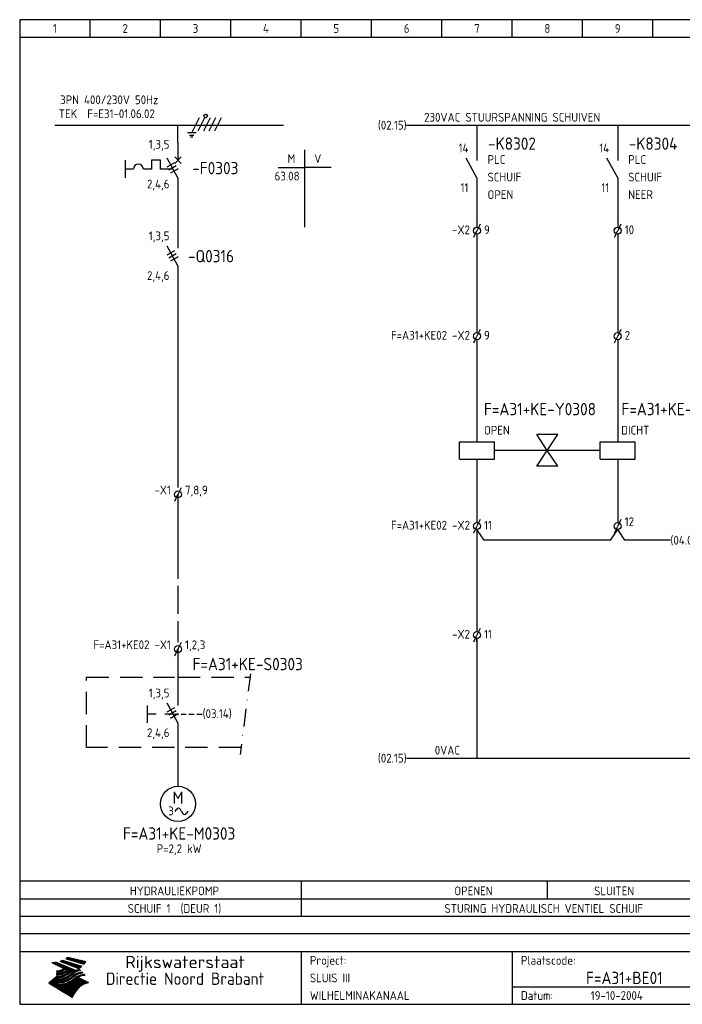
# Model space of a CAD drawing. Extents: x 10 to 410, y 10 to 290.
# Tile 1 of 2: x 10 to 198, y 10 to 290. Entities that reach past the tile are written whole.
import ezdxf
from ezdxf.enums import TextEntityAlignment as Align

# ---------------------------------------------------------------- set-up
doc = ezdxf.new("R2010")
doc.units = 0
doc.header["$MEASUREMENT"] = 0
doc.header["$PDMODE"] = 1
for name, pattern in [('DASHDOT', [1, 0.5, -0.25, 0, -0.25]), ('DASHED', [0.75, 0.5, -0.25]), ('HIDDEN', [9.525, 6.35, -3.175])]:
    doc.linetypes.add(name, pattern=pattern)
for name, color, linetype in [('0-25', 7, 'CONTINUOUS'), ('0-35', 2, 'CONTINUOUS'), ('0-50', 3, 'CONTINUOUS'), ('B-25', 7, 'CONTINUOUS'), ('B-35', 2, 'CONTINUOUS'), ('S-25', 7, 'CONTINUOUS'), ('S-70', 5, 'CONTINUOUS')]:
    doc.layers.add(name, color=color, linetype=linetype)
doc.styles.add('ISO', font='iso.shx')
doc.styles.get("Standard").update_dxf_attribs({"font": 'iso.shx'})

# ---------------------------------------------------------------- blocks, each defined once
blk = doc.blocks.new('KADERA3')
at = {"layer": '0-25'}
for p, q in [((30, 285), (30, 290)), ((50, 285), (50, 290)), ((70, 285), (70, 290)), ((90, 285), (90, 290)), ((110, 285), (110, 290)), ((130, 285), (130, 290)), ((150, 285), (150, 290)), ((170, 285), (170, 290)), ((190, 285), (190, 290)), ((10, 285), (410, 285)), ((410, 35), (10, 35)), ((410, 30), (10, 30)), ((150, 15), (335, 15))]:
    blk.add_line(p, q, dxfattribs=at)
at = {"layer": '0-25', "color": 7}
for p, q in [((21.94, 22.42), (22.53, 22.42)), ((22.06, 22.48), (22.36, 22.48)), ((22.18, 22.53), (27.65, 20.8)), ((22.18, 22.53), (27.65, 20.8)), ((23.14, 22.99), (28.22, 21.46)), ((23.14, 22.99), (28.22, 21.46)), ((23.15, 22.98), (25.33, 22.98)), ((23.23, 23.04), (25.09, 23.04)), ((23.32, 23.1), (24.84, 23.1)), ((23.34, 22.93), (25.57, 22.93)), ((23.4, 23.15), (24.6, 23.15)), ((23.49, 23.21), (24.36, 23.21)), ((23.52, 22.87), (25.81, 22.87)), ((23.57, 23.27), (24.12, 23.27)), ((23.64, 23.32), (23.87, 23.32)), ((23.7, 23.36), (28.82, 22.17)), ((23.7, 23.36), (28.82, 22.17)), ((23.71, 22.82), (26.06, 22.82)), ((23.9, 22.76), (26.3, 22.76)), ((24.09, 22.7), (26.54, 22.7)), ((24.27, 22.65), (26.78, 22.65)), ((24.46, 22.59), (27.03, 22.59)), ((24.65, 22.53), (27.27, 22.53)), ((24.84, 22.48), (27.51, 22.48)), ((25.02, 22.42), (27.75, 22.42)), ((19.1, 21.89), (25.12, 19)), ((19.1, 21.89), (25.12, 19)), ((19.17, 21.86), (20.7, 21.86)), ((19.29, 21.8), (20.83, 21.8)), ((19.4, 21.75), (20.96, 21.75)), ((19.52, 21.69), (21.09, 21.69)), ((19.64, 21.63), (21.22, 21.63)), ((19.74, 21.92), (20.56, 21.92)), ((19.75, 21.58), (21.36, 21.58)), ((19.87, 21.52), (21.49, 21.52)), ((19.99, 21.47), (21.62, 21.47)), ((20.11, 21.41), (21.75, 21.41)), ((20.22, 21.35), (21.88, 21.35)), ((20.25, 21.97), (20.43, 21.97)), ((20.34, 21.3), (22.02, 21.3)), ((20.38, 21.99), (26.02, 19.59)), ((20.38, 21.99), (26.02, 19.59)), ((20.46, 21.24), (22.15, 21.24)), ((20.57, 21.18), (22.28, 21.18)), ((20.69, 21.13), (22.41, 21.13)), ((20.81, 21.07), (22.55, 21.07)), ((20.92, 21.02), (22.68, 21.02)), ((21.04, 20.96), (22.81, 20.96)), ((21.16, 20.9), (22.94, 20.9)), ((21.19, 19.61), (22.35, 19.61)), ((21.27, 20.85), (23.07, 20.85)), ((21.39, 20.79), (23.21, 20.79)), ((21.42, 19.67), (22.47, 19.67)), ((21.47, 22.25), (26.83, 20.19)), ((21.47, 22.25), (26.83, 20.19)), ((21.49, 22.25), (23.07, 22.25)), ((21.51, 20.73), (23.34, 20.73)), ((21.6, 22.2), (23.25, 22.2)), ((21.62, 19.72), (22.59, 19.72)), ((21.63, 20.68), (23.47, 20.68)), ((21.65, 22.31), (22.89, 22.31)), ((21.74, 20.62), (23.6, 20.62)), ((21.75, 22.14), (23.42, 22.14)), ((21.8, 22.37), (22.71, 22.37)), ((21.8, 19.78), (22.69, 19.78)), ((21.86, 20.57), (23.73, 20.57)), ((21.9, 22.08), (23.6, 22.08)), ((21.96, 19.83), (22.79, 19.83)), ((21.98, 20.51), (23.87, 20.51)), ((22.04, 22.03), (23.78, 22.03)), ((22.09, 20.45), (24, 20.45)), ((22.11, 19.89), (22.89, 19.89)), ((22.19, 21.97), (23.96, 21.97)), ((22.21, 20.4), (24.13, 20.4)), ((22.24, 19.95), (22.99, 19.95)), ((22.33, 20.34), (24.26, 20.34)), ((22.34, 21.92), (24.13, 21.92)), ((22.37, 20), (23.08, 20)), ((22.44, 20.28), (24.4, 20.28)), ((22.48, 21.86), (24.31, 21.86)), ((22.49, 20.06), (23.04, 20.06)), ((22.56, 20.23), (24.53, 20.23)), ((22.61, 20.12), (22.93, 20.12)), ((22.63, 21.8), (24.49, 21.8)), ((22.68, 20.17), (24.66, 20.17)), ((22.71, 20.17), (22.82, 20.17)), ((23.11, 20.02), (22.77, 20.2)), ((23.11, 20.02), (22.77, 20.2)), ((22.78, 21.75), (24.67, 21.75)), ((22.79, 20.12), (24.79, 20.12)), ((22.91, 20.06), (24.92, 20.06)), ((22.92, 21.69), (24.85, 21.69)), ((23.03, 20), (25.06, 20)), ((23.07, 21.63), (25.02, 21.63)), ((23.15, 19.95), (25.19, 19.95)), ((23.22, 21.58), (25.2, 21.58)), ((23.26, 19.89), (25.32, 19.89)), ((23.3, 19.61), (23.88, 19.61)), ((23.36, 21.52), (25.38, 21.52)), ((23.38, 19.83), (25.45, 19.83)), ((23.39, 19.67), (23.81, 19.67)), ((23.45, 19.7), (23.58, 19.79)), ((23.45, 19.7), (23.58, 19.79)), ((23.48, 19.72), (23.7, 19.72)), ((23.5, 19.78), (25.58, 19.78)), ((23.51, 21.47), (25.56, 21.47)), ((23.56, 19.78), (23.59, 19.78)), ((23.56, 19.39), (23.9, 19.62)), ((23.56, 19.39), (23.9, 19.62)), ((23.58, 19.79), (23.9, 19.62)), ((23.58, 19.79), (23.9, 19.62)), ((23.61, 19.72), (25.72, 19.72)), ((23.66, 21.41), (25.74, 21.41)), ((23.73, 19.67), (25.85, 19.67)), ((23.8, 21.35), (25.91, 21.35)), ((23.85, 19.61), (25.98, 19.61)), ((23.95, 21.3), (26.09, 21.3)), ((24.09, 21.24), (26.27, 21.24)), ((24.24, 21.18), (26.45, 21.18)), ((24.39, 21.13), (26.62, 21.13)), ((24.53, 21.07), (26.8, 21.07)), ((24.68, 21.02), (26.98, 21.02)), ((24.83, 20.96), (27.16, 20.96)), ((24.97, 20.9), (27.34, 20.9)), ((25.12, 20.85), (27.51, 20.85)), ((25.21, 22.37), (28, 22.37)), ((25.27, 20.79), (27.63, 20.79)), ((25.4, 22.31), (28.24, 22.31)), ((25.41, 20.73), (27.57, 20.73)), ((25.56, 20.68), (27.51, 20.68)), ((25.58, 22.25), (28.48, 22.25)), ((25.71, 20.62), (27.44, 20.62)), ((25.77, 22.2), (28.72, 22.2)), ((25.85, 20.57), (27.37, 20.57)), ((25.96, 22.14), (28.79, 22.14)), ((26, 20.51), (27.29, 20.51)), ((26.06, 19.61), (26.85, 19.61)), ((26.15, 22.08), (28.75, 22.08)), ((26.15, 20.45), (27.22, 20.45)), ((26.21, 19.67), (27.23, 19.67)), ((26.29, 20.4), (27.14, 20.4)), ((26.33, 22.03), (28.71, 22.03)), ((26.44, 20.34), (27.06, 20.34)), ((26.44, 19.72), (27.18, 19.72)), ((26.52, 21.97), (28.66, 21.97)), ((26.59, 20.28), (26.97, 20.28)), ((26.71, 21.92), (28.62, 21.92)), ((26.73, 20.23), (26.89, 20.23)), ((26.9, 21.86), (28.57, 21.86)), ((27.08, 21.8), (28.52, 21.8)), ((27.13, 19.78), (27.25, 19.64)), ((27.13, 19.78), (27.25, 19.64)), ((27.27, 21.75), (28.48, 21.75)), ((27.46, 21.69), (28.43, 21.69)), ((27.65, 21.63), (28.38, 21.63)), ((27.83, 21.58), (28.33, 21.58)), ((28.02, 21.52), (28.28, 21.52)), ((28.21, 21.47), (28.22, 21.47)), ((20.58, 17.88), (18.3, 16)), ((20.58, 17.88), (18.3, 16)), ((19.33, 16.85), (21.07, 16.85)), ((19.4, 16.91), (21.55, 16.91)), ((19.47, 16.97), (21.88, 16.97)), ((19.54, 17.02), (22.13, 17.02)), ((19.61, 17.08), (22.34, 17.08)), ((19.67, 17.13), (20.6, 17.13)), ((19.74, 17.19), (20.6, 17.19)), ((19.81, 17.25), (20.6, 17.25)), ((19.88, 17.3), (20.6, 17.3)), ((19.95, 17.36), (20.6, 17.36)), ((20.01, 17.42), (20.6, 17.42)), ((20.08, 17.47), (20.93, 17.47)), ((20.15, 17.53), (21.26, 17.53)), ((20.22, 17.58), (21.51, 17.58)), ((20.29, 17.64), (21.72, 17.64)), ((20.35, 17.7), (21.9, 17.7)), ((20.42, 17.75), (22.07, 17.75)), ((20.49, 17.81), (22.22, 17.81)), ((20.56, 17.87), (22.36, 17.87)), ((20.6, 19.11), (20.58, 19.51)), ((20.6, 19.11), (20.58, 19.51)), ((20.58, 19.5), (22.09, 19.5)), ((20.58, 19.44), (21.95, 19.44)), ((20.59, 19.38), (21.79, 19.38)), ((20.59, 19.33), (21.62, 19.33)), ((20.59, 19.27), (21.42, 19.27)), ((20.6, 19.22), (21.2, 19.22)), ((20.6, 19.16), (20.93, 19.16)), ((20.6, 19.11), (20.69, 19.12)), ((20.6, 19.11), (20.69, 19.12)), ((20.6, 18.79), (20.77, 18.81)), ((20.6, 18.79), (20.77, 18.81)), ((20.6, 18.29), (20.6, 18.79)), ((20.6, 18.29), (20.6, 18.79)), ((20.6, 18.77), (22.46, 18.77)), ((20.6, 18.71), (22.33, 18.71)), ((20.6, 18.65), (22.19, 18.65)), ((20.6, 18.6), (22.04, 18.6)), ((20.6, 18.54), (21.87, 18.54)), ((20.6, 18.48), (21.68, 18.48)), ((20.6, 18.43), (21.46, 18.43)), ((20.6, 18.37), (21.21, 18.37)), ((20.6, 18.32), (20.87, 18.32)), ((20.6, 18.29), (20.88, 18.32)), ((20.6, 18.29), (20.88, 18.32)), ((20.6, 17.88), (20.86, 17.91)), ((20.6, 17.88), (20.86, 17.91)), ((20.6, 17.43), (20.97, 17.48)), ((20.6, 17.43), (20.97, 17.48)), ((20.6, 17.43), (20.6, 17.09)), ((20.6, 17.43), (20.6, 17.09)), ((20.6, 17.09), (21.26, 17.16)), ((20.6, 17.09), (21.26, 17.16)), ((20.6, 16.8), (21.37, 16.89)), ((20.6, 16.8), (21.37, 16.89)), ((20.6, 16.8), (20.6, 16.45)), ((20.6, 16.8), (20.6, 16.45)), ((20.9, 19.55), (22.23, 19.55)), ((20.9, 18.82), (22.59, 18.82)), ((20.98, 17.92), (22.5, 17.92)), ((21.02, 17.13), (22.53, 17.13)), ((21.32, 18.88), (22.71, 18.88)), ((21.32, 17.98), (22.62, 17.98)), ((21.47, 17.19), (22.7, 17.19)), ((21.59, 18.03), (22.74, 18.03)), ((21.61, 18.93), (22.82, 18.93)), ((21.77, 17.25), (22.85, 17.25)), ((21.8, 18.09), (22.85, 18.09)), ((21.84, 18.99), (22.92, 18.99)), ((21.99, 18.15), (22.95, 18.15)), ((22.01, 17.3), (22.99, 17.3)), ((22.03, 19.05), (23.03, 19.05)), ((22.16, 18.2), (23.05, 18.2)), ((22.21, 19.1), (23.12, 19.1)), ((22.21, 17.36), (23.12, 17.36)), ((22.31, 18.26), (23.15, 18.26)), ((22.36, 19.16), (23.22, 19.16)), ((22.39, 17.42), (23.24, 17.42)), ((22.45, 18.32), (23.24, 18.32)), ((22.51, 19.22), (23.3, 19.22)), ((22.56, 17.47), (23.36, 17.47)), ((22.59, 18.37), (23.33, 18.37)), ((22.64, 19.27), (23.39, 19.27)), ((22.71, 18.43), (23.42, 18.43)), ((22.71, 17.53), (23.47, 17.53)), ((22.77, 19.33), (23.47, 19.33)), ((22.83, 18.48), (23.5, 18.48)), ((22.84, 17.58), (23.57, 17.58)), ((22.89, 19.38), (23.55, 19.38)), ((22.94, 18.54), (23.58, 18.54)), ((22.96, 16.85), (23.86, 16.85)), ((22.97, 17.64), (23.67, 17.64)), ((23, 19.44), (23.63, 19.44)), ((23.04, 18.6), (23.66, 18.6)), ((23.1, 19.5), (23.72, 19.5)), ((23.1, 17.7), (23.77, 17.7)), ((23.12, 16.91), (23.96, 16.91)), ((23.14, 18.65), (23.74, 18.65)), ((23.21, 19.55), (23.8, 19.55)), ((23.21, 17.75), (23.86, 17.75)), ((23.24, 18.71), (23.82, 18.71)), ((23.26, 16.97), (24.05, 16.97)), ((23.32, 17.81), (23.95, 17.81)), ((23.33, 18.77), (23.91, 18.77)), ((23.39, 17.02), (24.14, 17.02)), ((23.42, 18.82), (23.99, 18.82)), ((23.42, 17.87), (24.03, 17.87)), ((23.51, 18.88), (24.07, 18.88)), ((23.52, 17.92), (24.11, 17.92)), ((23.52, 17.08), (24.22, 17.08)), ((23.54, 18.9), (24.3, 19.42)), ((23.54, 18.9), (24.3, 19.42)), ((23.59, 18.93), (24.15, 18.93)), ((23.62, 17.98), (24.2, 17.98)), ((23.63, 17.13), (24.3, 17.13)), ((23.65, 18.59), (24.62, 19.25)), ((23.65, 18.59), (24.62, 19.25)), ((23.67, 18.99), (24.23, 18.99)), ((23.71, 18.03), (24.28, 18.03)), ((23.75, 19.05), (24.32, 19.05)), ((23.75, 17.19), (24.38, 17.19)), ((23.79, 18.09), (24.36, 18.09)), ((23.83, 19.1), (24.4, 19.1)), ((23.85, 17.25), (24.46, 17.25)), ((23.88, 18.15), (24.44, 18.15)), ((23.92, 19.16), (24.48, 19.16)), ((23.94, 18.19), (25.23, 19.07)), ((23.94, 18.19), (25.23, 19.07)), ((23.95, 17.3), (24.55, 17.3)), ((23.96, 19.55), (25.96, 19.55)), ((23.96, 18.2), (24.53, 18.2)), ((24, 19.22), (24.56, 19.22)), ((24.04, 18.26), (24.61, 18.26)), ((24.05, 17.36), (24.63, 17.36)), ((24.06, 17.88), (25.34, 18.76)), ((24.06, 17.88), (25.34, 18.76)), ((24.08, 19.5), (25.88, 19.5)), ((24.08, 19.27), (24.58, 19.27)), ((24.13, 18.32), (24.69, 18.32)), ((24.14, 17.42), (24.71, 17.42)), ((24.16, 19.33), (24.47, 19.33)), ((24.2, 19.44), (25.79, 19.44)), ((24.21, 18.37), (24.77, 18.37)), ((24.23, 17.47), (24.79, 17.47)), ((24.24, 17.48), (25.52, 18.36)), ((24.24, 17.48), (25.52, 18.36)), ((24.25, 19.38), (24.36, 19.38)), ((24.29, 18.43), (24.85, 18.43)), ((24.3, 19.42), (24.62, 19.25)), ((24.3, 19.42), (24.62, 19.25)), ((24.31, 19.38), (25.71, 19.38)), ((24.31, 17.53), (24.87, 17.53)), ((24.35, 17.17), (25.64, 18.05)), ((24.35, 17.17), (25.64, 18.05)), ((24.37, 18.48), (24.94, 18.48)), ((24.39, 17.58), (24.96, 17.58)), ((24.43, 19.33), (25.62, 19.33)), ((24.45, 18.54), (25.02, 18.54)), ((24.47, 17.64), (25.04, 17.64)), ((24.54, 18.6), (25.1, 18.6)), ((24.55, 19.27), (25.54, 19.27)), ((24.56, 17.7), (25.12, 17.7)), ((24.62, 18.65), (25.18, 18.65)), ((24.63, 16.72), (25.91, 17.6)), ((24.63, 16.72), (25.91, 17.6)), ((24.64, 17.75), (25.2, 17.75)), ((24.67, 19.22), (25.45, 19.22)), ((24.7, 18.71), (25.27, 18.71)), ((24.72, 17.81), (25.29, 17.81)), ((24.78, 19.16), (25.37, 19.16)), ((24.78, 18.77), (25.34, 18.77)), ((24.8, 17.87), (25.37, 17.87)), ((24.82, 16.85), (28.23, 16.85)), ((24.87, 18.82), (25.4, 18.82)), ((24.89, 17.92), (25.45, 17.92)), ((24.9, 19.1), (25.28, 19.1)), ((24.9, 16.91), (28.11, 16.91)), ((24.95, 18.88), (25.45, 18.88)), ((24.97, 17.98), (25.53, 17.98)), ((24.99, 16.97), (28, 16.97)), ((25.02, 19.05), (25.2, 19.05)), ((25.03, 18.93), (25.51, 18.93)), ((25.05, 18.03), (25.61, 18.03)), ((25.07, 17.02), (27.89, 17.02)), ((25.11, 18.99), (25.57, 18.99)), ((26.02, 19.59), (25.12, 19)), ((26.02, 19.59), (25.12, 19)), ((25.13, 18.09), (25.68, 18.09)), ((25.15, 17.08), (27.77, 17.08)), ((25.19, 19.05), (25.63, 19.05)), ((25.21, 18.15), (25.75, 18.15)), ((25.23, 17.13), (27.66, 17.13)), ((25.26, 19.1), (25.7, 19.1)), ((25.3, 18.2), (25.82, 18.2)), ((25.31, 17.19), (27.55, 17.19)), ((25.33, 19.16), (25.77, 19.16)), ((25.38, 18.26), (25.89, 18.26)), ((25.39, 19.22), (25.85, 19.22)), ((25.4, 17.25), (27.43, 17.25)), ((25.46, 18.32), (25.97, 18.32)), ((25.47, 19.27), (25.93, 19.27)), ((25.48, 17.3), (27.32, 17.3)), ((25.54, 19.33), (26.03, 19.33)), ((25.54, 18.37), (26.06, 18.37)), ((25.56, 17.36), (27.21, 17.36)), ((25.62, 18.43), (26.14, 18.43)), ((25.63, 19.38), (26.13, 19.38)), ((25.64, 17.42), (27.1, 17.42)), ((25.7, 18.48), (26.24, 18.48)), ((25.72, 19.44), (26.24, 19.44)), ((25.73, 17.47), (26.98, 17.47)), ((25.79, 18.54), (26.34, 18.54)), ((25.81, 17.53), (26.87, 17.53)), ((25.82, 19.5), (26.36, 19.5)), ((25.89, 18.6), (26.46, 18.6)), ((25.89, 17.58), (26.76, 17.58)), ((25.93, 19.55), (26.53, 19.55)), ((25.96, 17.64), (26.64, 17.64)), ((25.99, 18.65), (26.58, 18.65)), ((26.04, 17.7), (26.59, 17.7)), ((26.1, 18.71), (26.72, 18.71)), ((26.12, 17.75), (26.67, 17.75)), ((26.2, 17.81), (26.76, 17.81)), ((26.23, 18.77), (26.89, 18.77)), ((26.29, 17.87), (26.86, 17.87)), ((26.37, 18.82), (27.09, 18.82)), ((26.39, 17.92), (26.97, 17.92)), ((26.49, 17.98), (27.09, 17.98)), ((26.53, 18.88), (27.34, 18.88)), ((26.56, 17.68), (29.54, 16.2)), ((26.56, 17.68), (29.54, 16.2)), ((26.6, 18.03), (27.22, 18.03)), ((26.72, 18.09), (27.38, 18.09)), ((26.73, 18.93), (27.66, 18.93)), ((26.85, 18.15), (27.56, 18.15)), ((26.99, 18.99), (27.9, 18.99)), ((27, 18.2), (27.8, 18.2)), ((27.18, 18.26), (28.13, 18.26)), ((27.26, 19.05), (27.84, 19.05)), ((27.39, 18.32), (28.47, 18.32)), ((27.7, 18.37), (28.49, 18.37)), ((27.78, 19.1), (27.93, 18.96)), ((27.78, 19.1), (27.93, 18.96)), ((28, 18.43), (28.44, 18.43)), ((28.39, 18.48), (28.54, 18.32)), ((28.39, 18.48), (28.54, 18.32)), ((24.94, 11.97), (18.3, 16)), ((24.94, 11.97), (18.3, 16)), ((18.31, 16.01), (20.96, 16.01)), ((18.38, 16.07), (21.46, 16.07)), ((18.38, 15.95), (20.6, 15.95)), ((18.45, 16.12), (21.88, 16.12)), ((18.47, 15.9), (20.6, 15.9)), ((18.52, 16.18), (22.15, 16.18)), ((18.57, 15.84), (20.6, 15.84)), ((18.59, 16.23), (22.38, 16.23)), ((18.65, 16.29), (22.58, 16.29)), ((18.66, 15.78), (20.6, 15.78)), ((18.72, 16.35), (22.75, 16.35)), ((18.75, 15.73), (20.6, 15.73)), ((18.79, 16.4), (22.91, 16.4)), ((18.85, 15.67), (20.6, 15.67)), ((18.86, 16.46), (20.6, 16.46)), ((18.93, 16.52), (20.6, 16.52)), ((18.94, 15.62), (20.6, 15.62)), ((18.99, 16.57), (20.6, 16.57)), ((19.03, 15.56), (27.83, 15.56)), ((19.06, 16.63), (20.6, 16.63)), ((19.12, 15.5), (27.75, 15.5)), ((19.13, 16.68), (20.6, 16.68)), ((19.2, 16.74), (20.6, 16.74)), ((19.22, 15.45), (27.66, 15.45)), ((19.27, 16.8), (20.6, 16.8)), ((19.31, 15.39), (27.58, 15.39)), ((19.4, 15.33), (27.5, 15.33)), ((19.49, 15.28), (27.43, 15.28)), ((19.59, 15.22), (27.36, 15.22)), ((19.68, 15.17), (27.29, 15.17)), ((19.77, 15.11), (27.22, 15.11)), ((19.86, 15.05), (27.15, 15.05)), ((19.96, 15), (27.09, 15)), ((20.05, 14.94), (27.02, 14.94)), ((20.14, 14.88), (26.96, 14.88)), ((20.24, 14.83), (26.9, 14.83)), ((20.33, 14.77), (26.84, 14.77)), ((20.42, 14.72), (26.79, 14.72)), ((20.51, 14.66), (26.73, 14.66)), ((20.6, 16.45), (21.56, 16.56)), ((20.6, 16.45), (21.56, 16.56)), ((20.6, 15.97), (21.67, 16.09)), ((20.6, 15.97), (21.67, 16.09)), ((20.6, 15.97), (20.6, 15.58)), ((20.6, 15.97), (20.6, 15.58)), ((20.6, 15.58), (21.95, 15.73)), ((20.6, 15.58), (21.95, 15.73)), ((20.61, 14.6), (26.68, 14.6)), ((20.7, 16.46), (23.06, 16.46)), ((20.7, 14.55), (26.62, 14.55)), ((20.79, 14.49), (26.57, 14.49)), ((20.88, 14.43), (26.52, 14.43)), ((20.94, 15.62), (27.92, 15.62)), ((20.98, 14.38), (26.47, 14.38)), ((21.07, 14.32), (26.42, 14.32)), ((21.16, 14.27), (26.38, 14.27)), ((21.2, 16.52), (23.2, 16.52)), ((21.25, 14.21), (26.33, 14.21)), ((21.35, 14.15), (26.29, 14.15)), ((21.44, 14.1), (26.24, 14.1)), ((21.45, 15.67), (28.01, 15.67)), ((21.53, 14.04), (26.2, 14.04)), ((21.72, 16.57), (23.32, 16.57)), ((21.96, 15.73), (28.11, 15.73)), ((22.1, 16.63), (23.44, 16.63)), ((22.34, 15.78), (28.21, 15.78)), ((22.38, 16.68), (23.56, 16.68)), ((22.6, 16.74), (23.66, 16.74)), ((22.62, 15.84), (28.33, 15.84)), ((22.79, 16.8), (23.77, 16.8)), ((22.84, 15.9), (28.52, 15.9)), ((23.04, 15.95), (28.71, 15.95)), ((23.21, 16.01), (28.9, 16.01)), ((23.37, 16.07), (29.08, 16.07)), ((23.51, 16.12), (29.27, 16.12)), ((29.41, 16.17), (23.65, 16.17)), ((23.77, 16.23), (29.47, 16.23)), ((23.89, 16.29), (29.36, 16.29)), ((24, 16.35), (29.24, 16.35)), ((24.11, 16.4), (29.13, 16.4)), ((24.21, 16.46), (29.02, 16.46)), ((24.31, 16.52), (28.91, 16.52)), ((24.4, 16.57), (28.79, 16.57)), ((24.49, 16.63), (28.68, 16.63)), ((24.57, 16.68), (28.57, 16.68)), ((24.66, 16.74), (28.45, 16.74)), ((24.74, 16.8), (28.34, 16.8)), ((28.29, 15.83), (29.54, 16.2)), ((28.29, 15.83), (29.54, 16.2)), ((29.54, 16.2), (29.45, 16.17)), ((29.54, 16.2), (29.45, 16.17)), ((29.46, 16.18), (29.47, 16.18)), ((21.63, 13.98), (26.16, 13.98)), ((21.72, 13.93), (26.12, 13.93)), ((21.81, 13.87), (26.08, 13.87)), ((21.9, 13.82), (26.04, 13.82)), ((22, 13.76), (26, 13.76)), ((22.09, 13.7), (25.96, 13.7)), ((22.18, 13.65), (25.93, 13.65)), ((22.27, 13.59), (25.89, 13.59)), ((22.37, 13.53), (25.86, 13.53)), ((22.46, 13.48), (25.82, 13.48)), ((22.55, 13.42), (25.79, 13.42)), ((22.65, 13.37), (25.76, 13.37)), ((22.74, 13.31), (25.73, 13.31)), ((22.83, 13.25), (25.69, 13.25)), ((22.92, 13.2), (25.66, 13.2)), ((23.02, 13.14), (25.63, 13.14)), ((23.11, 13.08), (25.59, 13.08)), ((23.2, 13.03), (25.56, 13.03)), ((23.29, 12.97), (25.53, 12.97)), ((23.39, 12.92), (25.5, 12.92)), ((23.48, 12.86), (25.46, 12.86)), ((23.57, 12.8), (25.43, 12.8)), ((23.66, 12.75), (25.4, 12.75)), ((23.76, 12.69), (25.36, 12.69)), ((23.85, 12.63), (25.33, 12.63)), ((23.94, 12.58), (25.3, 12.58)), ((24.04, 12.52), (25.26, 12.52)), ((24.13, 12.47), (25.23, 12.47)), ((24.22, 12.41), (25.2, 12.41)), ((24.31, 12.35), (25.17, 12.35)), ((24.41, 12.3), (25.13, 12.3)), ((24.5, 12.24), (25.1, 12.24)), ((24.59, 12.18), (25.07, 12.18)), ((24.68, 12.13), (25.03, 12.13)), ((24.78, 12.07), (25, 12.07)), ((24.87, 12.02), (24.97, 12.02)), ((24.94, 11.97), (25.81, 13.45)), ((24.94, 11.97), (25.81, 13.45))]:
    blk.add_line(p, q, dxfattribs=at)
for centre, radius, start, end in [((19.84, 27.26), 5.27, 288.0217, 296.3084), ((19.84, 27.26), 5.27, 288.0217, 296.3084), ((20.49, 27.56), 5.28, 300.0654, 307.393), ((20.49, 27.56), 5.28, 300.0654, 307.393), ((19.15, 29.7), 7.8, 269.6055, 279.0886), ((19.15, 29.7), 7.8, 269.6055, 279.0886), ((19.93, 25.38), 5.91, 276.3402, 298.7463), ((19.93, 25.38), 5.91, 276.3402, 298.7463), ((19.84, 25.09), 6.03, 278.129, 302.868), ((19.84, 25.09), 6.03, 278.129, 302.868), ((20.35, 24.56), 5.76, 274.164, 302.5474), ((20.35, 24.56), 5.76, 274.164, 302.5474), ((27.05, 17.17), 2.63, 107.4286, 133.7799), ((27.05, 17.17), 2.63, 107.4286, 133.7799), ((27.01, 16.84), 2.93, 87.7348, 104.8316), ((27.01, 16.84), 2.93, 87.7348, 104.8316), ((27.37, 15.71), 3.93, 91.7838, 103.2817), ((27.37, 15.71), 3.93, 91.7838, 103.2817), ((24.11, 24.7), 5.26, 301.1147, 312.2814), ((24.11, 24.7), 5.26, 301.1147, 312.2814), ((21.95, 27.32), 8.59, 316.9248, 323.1399), ((21.95, 27.32), 8.59, 316.9248, 323.1399), ((20.21, 23.78), 5.91, 273.6149, 304.3803), ((20.21, 23.78), 5.91, 273.6149, 304.3803), ((20.05, 24.28), 6.02, 277.9472, 305.7139), ((20.05, 24.28), 6.02, 277.9472, 305.7139), ((20.04, 23.49), 6.09, 278.8115, 306.4242), ((20.04, 23.49), 6.09, 278.8115, 306.4242), ((20.53, 23.07), 5.96, 277.0519, 304.973), ((20.53, 23.07), 5.96, 277.0519, 304.973), ((20.72, 22.76), 5.91, 276.3402, 304.3803), ((20.72, 22.76), 5.91, 276.3402, 304.3803), ((21.06, 22.34), 5.81, 274.9043, 303.1745), ((21.06, 22.34), 5.81, 274.9043, 303.1745), ((20.82, 22.06), 6.04, 278.1111, 305.8489), ((20.82, 22.06), 6.04, 278.1111, 305.8489), ((27.45, 16.91), 2.81, 110.4143, 138.7411), ((27.45, 16.91), 2.81, 110.4143, 138.7411), ((27.57, 15.64), 3.4, 98.1566, 126.9045), ((27.57, 15.64), 3.4, 98.1566, 126.9045), ((27.91, 15.54), 3.39, 100.5835, 132.088), ((27.91, 15.54), 3.39, 100.5835, 132.088), ((28.21, 14.74), 3.67, 95.7581, 128.7216), ((28.21, 14.74), 3.67, 95.7581, 128.7216), ((28.4, 15.05), 3.21, 96.3886, 125.0052), ((28.4, 15.05), 3.21, 96.3886, 125.0052), ((27.82, 16.31), 2.8, 90.634, 105.1984), ((27.82, 16.31), 2.8, 90.634, 105.1984), ((28.19, 15.04), 3.93, 93.8342, 103.2817), ((28.19, 15.04), 3.93, 93.8342, 103.2817), ((28.58, 15.69), 2.8, 93.8141, 105.1984), ((28.58, 15.69), 2.8, 93.8141, 105.1984), ((28.95, 14.41), 3.93, 96.0135, 103.2817), ((28.95, 14.41), 3.93, 96.0135, 103.2817), ((21.3, 21.6), 5.91, 276.3402, 304.3803), ((21.3, 21.6), 5.91, 276.3402, 304.3803), ((31.24, 10.26), 6.3, 117.9568, 149.6251), ((31.24, 10.26), 6.3, 117.9568, 149.6251)]:
    blk.add_arc(centre, radius, start, end, dxfattribs=at)
at = {"layer": '0-35'}
for p, q in [((90, 25), (90, 10)), ((150, 25), (150, 10))]:
    blk.add_line(p, q, dxfattribs=at)
at = {"layer": '0-50'}
blk.add_line((10, 25), (410, 25), dxfattribs=at)
blk.add_lwpolyline([(10, 10), (410, 10), (410, 290), (10, 290)], close=True, dxfattribs=at)
at = {"layer": '0-25', "style": 'ISO'}
for s, p in [('Project:', (92.5, 22.5)), ('Plaatscode:', (152.5, 22.5)), ('Datum:', (152.5, 12.5))]:
    blk.add_text(s, height=2.5, dxfattribs=at).set_placement(p, align=Align.MIDDLE_LEFT)
for tag, p in [('STR1', (20, 287.5)), ('STR2', (40, 287.5)), ('STR3', (60, 287.5)), ('STR4', (80, 287.5)), ('STR5', (100, 287.5)), ('STR6', (120, 287.5)), ('STR7', (140, 287.5)), ('STR8', (160, 287.5)), ('STR9', (180, 287.5)), ('STR10', (200, 287.5)), ('STR11', (220, 287.5)), ('STR12', (240, 287.5)), ('STR13', (260, 287.5)), ('STR14', (280, 287.5)), ('STR15', (300, 287.5)), ('STR16', (320, 287.5)), ('STR17', (340, 287.5)), ('STR18', (360, 287.5)), ('STR19', (380, 287.5)), ('STR20', (400, 287.5)), ('W', (180, 12.5)), ('Z', (310, 12.5)), ('Y', (327.5, 12.5))]:
    blk.add_attdef(tag, text='', height=2.5, dxfattribs=at).set_placement(p, align=Align.MIDDLE)
for tag, p in [('N', (220, 22.5)), ('B', (92.5, 17.5)), ('P', (220, 17.5)), ('C', (92.5, 12.5)), ('U', (220, 12.5)), ('REV', (295, 12.5))]:
    blk.add_attdef(tag, text='', height=2.5, dxfattribs=at).set_placement(p, align=Align.MIDDLE_LEFT)
at = {"layer": '0-35', "style": 'ISO', "width": 1.00614}
blk.add_text('Rijkswaterstaat', height=3.5, dxfattribs=at).set_placement((40, 20.28), (74, 20.28), align=Align.FIT)
at = {"layer": '0-35', "color": 2, "style": 'ISO', "width": 0.948867}
blk.add_text('Directie Noord Brabant', height=3.5, dxfattribs=at).set_placement((34.5, 15.53), (79.5, 15.53), align=Align.FIT)
at = {"layer": '0-35', "style": 'ISO'}
blk.add_attdef('RNR', text='', height=3.5, dxfattribs=at).set_placement((305, 17.5), align=Align.MIDDLE)
for tag, p in [('X', (178.5, 17.5)), ('FORM', (402.5, 15))]:
    blk.add_attdef(tag, text='', height=3.5, dxfattribs=at).set_placement(p, align=Align.MIDDLE_LEFT)
at = {"layer": '0-50', "style": 'ISO'}
for tag, p in [('M', (342.5, 15)), ('O', (365, 15))]:
    blk.add_attdef(tag, text='', height=5, dxfattribs=at).set_placement(p, align=Align.MIDDLE)
blk.add_attdef('Q', text='', height=5, dxfattribs=at).set_placement((382.5, 15), align=Align.MIDDLE_LEFT)
blk = doc.blocks.new('1234')
at = {"layer": 'S-25'}
for p, q in [((0, 0), (0, -5)), ((-8.74, -5), (-8.74, -10)), ((0, -10), (-3.12, -4.38)), ((-6.24, -7.5), (-8.74, -7.5)), ((-1.39, -7.5), (-3.74, -7.5)), ((0, -10), (0, -15))]:
    blk.add_line(p, q, dxfattribs=at)
at = {"layer": 'B-25'}
for tag, p in [('KN1', (-2.43, -2.73)), ('KN2', (-2.43, -14.01))]:
    blk.add_attdef(tag, text='', height=2.5, dxfattribs=at).set_placement(p, align=Align.RIGHT)
blk.add_attdef('OM1', (4, -13.01), '', height=2.5, dxfattribs=at)
at = {"layer": 'B-35'}
blk.add_attdef('KT', (4.14, -8.99), '', height=3.5, dxfattribs=at)
blk = doc.blocks.new('0028')
at = {"layer": 'B-25'}
for p, q in [((-0.78, -7.17), (-0.45, -6.59)), ((1, -7.14), (0.68, -6.59)), ((1, -7.14), (1.32, -7.69)), ((2.78, -7.11), (2.45, -7.69))]:
    blk.add_line(p, q, dxfattribs=at)
for centre, start, end in [((0.12, -6.91), 29.8344, 150.0578), ((1.88, -7.36), 209.8344, 330.0578)]:
    blk.add_arc(centre, 0.653, start, end, dxfattribs=at)
at = {"layer": 'S-25'}
blk.add_circle((0, -5), 5, dxfattribs=at)
at = {"layer": 'B-25'}
blk.add_text('3', height=2.5, dxfattribs=at).set_placement((-2, -7), align=Align.MIDDLE)
at = {"layer": 'B-35'}
blk.add_text('M', height=3.5, dxfattribs=at).set_placement((0, -5), align=Align.CENTER)
blk.add_attdef('OM1', text='', height=3.5, dxfattribs=at).set_placement((0.32, -15), align=Align.CENTER)
blk = doc.blocks.new('0033')
at = {"layer": 'S-25'}
for p in [(-0.94, -1.88), (0.94, 1.88)]:
    blk.add_line(p, (0, 0), dxfattribs=at)
blk.add_circle((0, 0), 1, dxfattribs=at)
at = {"layer": 'B-25'}
blk.add_attdef('KT', text='', height=2.5, dxfattribs=at).set_placement((-2, -1), align=Align.RIGHT)
blk.add_attdef('KN1', (2, -1.01), '', height=2.5, dxfattribs=at)
blk = doc.blocks.new('0060')
at = {"layer": 'S-25'}
for p, q in [((0, 0), (0, -22)), ((-7.5, -5), (0, -5)), ((7.5, -5), (0, -5))]:
    blk.add_line(p, q, dxfattribs=at)
at = {"layer": 'B-25', "style": 'ISO'}
blk.add_text('M', height=2.5, dxfattribs=at).set_placement((-3.75, -2.5), align=Align.MIDDLE_CENTER)
blk.add_text('V', height=2.5, dxfattribs=at).set_placement((3.75, -2.5), align=Align.MIDDLE)
at = {"layer": 'B-25'}
for tag, p in [('M1', (-1.43, -8.73)), ('M2', (-1.43, -12.73)), ('M3', (-1.43, -16.73)), ('M4', (-1.43, -20.73))]:
    blk.add_attdef(tag, text='', height=2.5, dxfattribs=at).set_placement(p, align=Align.RIGHT)
for tag, p in [('V1', (1.57, -8.73)), ('V2', (1.57, -12.73)), ('V3', (1.57, -16.73)), ('V4', (1.57, -20.73))]:
    blk.add_attdef(tag, p, '', height=2.5, dxfattribs=at)
blk = doc.blocks.new('0034')
at = {"layer": 'S-25'}
for p, q in [((0, 0), (0, -5)), ((0, -10), (-3.12, -4.38)), ((0, -10), (0, -15))]:
    blk.add_line(p, q, dxfattribs=at)
at = {"layer": 'B-25'}
for tag, p in [('KN1', (-2.43, -2.73)), ('KN2', (-2.43, -14.01))]:
    blk.add_attdef(tag, text='', height=2.5, dxfattribs=at).set_placement(p, align=Align.RIGHT)
blk.add_attdef('OM1', (4, -13.01), '', height=2.5, dxfattribs=at)
at = {"layer": 'B-35'}
blk.add_attdef('KT', (4.14, -8.99), '', height=3.5, dxfattribs=at)
blk = doc.blocks.new('A$C1CBF7456')
at = {"layer": 'S-25'}
for p, q in [((0, 0), (0, -5)), ((-15, -5), (-15, -10)), ((-7.5, -5), (-7.5, -7.5)), ((-5, -5), (-7.5, -5)), ((-5, -7.5), (-5, -5)), ((0, -10), (-3.12, -4.38)), ((0.94, -4.06), (-0.94, -5.94)), ((-0.94, -4.06), (0.94, -5.94)), ((-12.65, -7.5), (-15, -7.5)), ((-7.5, -7.5), (-9.85, -7.5)), ((-1.39, -7.5), (-5, -7.5)), ((0, -10), (0, -15))]:
    blk.add_line(p, q, dxfattribs=at)
blk.add_arc((-11.25, -7.5), 1.4, 0, 180, dxfattribs=at)
at = {"layer": 'B-25'}
for tag, p in [('KN1', (-2.43, -1.73)), ('KN2', (-2.43, -13.01))]:
    blk.add_attdef(tag, text='', height=2.5, dxfattribs=at).set_placement(p, align=Align.RIGHT)
blk.add_attdef('OM1', (3.91, -13.01), '', height=2.5, dxfattribs=at)
at = {"layer": 'B-35'}
blk.add_attdef('KT', (4.05, -8.99), '', height=3.5, dxfattribs=at)
blk = doc.blocks.new('0009')
at = {"layer": 'S-25'}
for p, q in [((-1.09, -2.19), (1.09, 2.19)), ((0.78, -1.56), (2.66, 2.19)), ((2.34, -1.56), (4.22, 2.19)), ((3.91, -1.56), (5.78, 2.19)), ((5.47, -1.56), (7.34, 2.19)), ((0.16, -2.19), (-2.34, -2.19)), ((-1.72, -2.81), (-0.47, -2.81)), ((-0.78, -3.44), (-1.41, -3.44))]:
    blk.add_line(p, q, dxfattribs=at)
blk.add_circle((2.88, 2.63), 0.5, dxfattribs=at)
blk = doc.blocks.new('0059')
at = {"layer": 'S-25'}
for p, q in [((0, 0), (0, -5)), ((-5, -5), (5, -5)), ((-5, -10), (-5, -5)), ((5, -10), (5, -5)), ((-5, -10), (5, -10)), ((0, -10), (0, -15))]:
    blk.add_line(p, q, dxfattribs=at)
at = {"layer": 'B-25'}
for tag, p in [('KN1', (-1.43, -3.73)), ('KN2', (-1.43, -14.01))]:
    blk.add_attdef(tag, text='', height=2.5, dxfattribs=at).set_placement(p, align=Align.RIGHT)
at = {"layer": 'B-35'}
blk.add_attdef('KT', (7.14, -8.99), '', height=3.5, dxfattribs=at)
blk = doc.blocks.new('RME5')
at = {"layer": 'S-25'}
for p, q in [((140, 255), (140, 250)), ((140, 245), (136.88, 250.62)), ((140, 245), (140, 240))]:
    blk.add_line(p, q, dxfattribs=at)
at = {"layer": 'B-25'}
for tag, p in [('KN1', (137.57, 252.27)), ('KN2', (137.57, 240.99))]:
    blk.add_attdef(tag, text='', height=2.5, dxfattribs=at).set_placement(p, align=Align.RIGHT)
for p in [(143, 248.99), (143, 244), (143, 239)]:
    blk.add_attdef('OM1', p, '', height=2.5, dxfattribs=at)
at = {"layer": 'B-35'}
blk.add_attdef('KT', (143.14, 253.01), '', height=3.5, dxfattribs=at)

msp = doc.modelspace()

# ---------------------------------------------------------------- linework, layer by layer
at = {"layer": '0-25'}
for p, q in [((142, 141.98), (140, 145)), ((178, 141.98), (142, 141.98)), ((410, 45), (10, 45)), ((10, 40), (410, 40))]:
    msp.add_line(p, q, dxfattribs=at)
at = {"layer": 'S-25'}
for p, q in [((10, 285), (35, 285)), ((55, 255.03), (55, 260)), ((120, 260), (355, 260)), ((120, 260), (170, 260)), ((140, 260), (140, 255)), ((140, 260), (140, 255)), ((180, 260), (180, 255)), ((180, 260), (180, 255)), ((54.02, 249.33), (51.85, 248.08)), ((54.52, 248.47), (52.35, 247.22)), ((55.02, 247.6), (52.85, 246.35)), ((55, 242.53), (55, 230)), ((140, 240), (140, 231)), ((180, 240), (180, 231)), ((140, 229), (140, 201)), ((180, 229), (180, 201)), ((54.02, 224.3), (51.85, 223.05)), ((54.52, 223.44), (52.35, 222.19)), ((55.02, 222.57), (52.85, 221.32)), ((55, 215), (55, 157)), ((140, 199), (140, 175)), ((180, 199), (180, 175)), ((160, 167.5), (157, 172)), ((163, 172), (157, 172)), ((160, 167.5), (163, 172)), ((175, 167.5), (145, 167.5)), ((157, 163), (160, 167.5)), ((163, 163), (160, 167.5)), ((163, 163), (157, 163)), ((140, 160), (140, 147)), ((180, 160), (180, 146.99)), ((55, 155), (55, 131)), ((140, 145), (140, 116)), ((178, 141.98), (180, 145)), ((182, 141.98), (180, 145)), ((195, 141.98), (182, 141.98)), ((55, 129), (55, 121)), ((55, 119), (55, 113)), ((140, 114), (140, 80)), ((140, 113), (140, 114)), ((55, 111), (55, 100)), ((54.02, 94.3), (51.85, 93.05)), ((54.52, 93.44), (52.35, 92.19)), ((55.02, 92.57), (52.85, 91.32)), ((55, 85), (55, 72)), ((120, 80), (355, 80)), ((120, 80), (170, 80)), ((90, 45), (90, 35)), ((160, 45), (160, 40))]:
    msp.add_line(p, q, dxfattribs=at)
at = {"layer": 'S-25', "linetype": 'DASHDOT', "ltscale": 10}
msp.add_line((75.59, 104), (72.69, 81), dxfattribs=at)
at = {"layer": 'S-25', "linetype": 'HIDDEN'}
for p, q in [((29, 103), (54, 103)), ((29, 83), (29, 103)), ((55, 103), (75.59, 103)), ((54.03, 83), (29.05, 83)), ((72.95, 83), (55.97, 83))]:
    msp.add_line(p, q, dxfattribs=at)
at = {"layer": 'S-25', "linetype": 'DASHED', "ltscale": 3}
msp.add_line((53.61, 92.5), (62, 92.5), dxfattribs=at)
at = {"layer": 'S-25', "linetype": 'Continuous'}
msp.add_point((85, 124.5), dxfattribs=at)
msp.add_point((85, 124.5), dxfattribs=at)
at = {"layer": 'S-25'}
for p in [(40, 55), (180, 50), (180, 50)]:
    msp.add_point(p, dxfattribs=at)
at = {"layer": 'S-70'}
msp.add_line((20, 260), (85, 260), dxfattribs=at)

# ---------------------------------------------------------------- block references
at = {"layer": 'S-25'}
ref = msp.add_blockref('KADERA3', (0, 0), dxfattribs=at)
ref.add_attrib('B', 'SLUIS III', dxfattribs={"layer": '0-25', "height": 2.5, "style": 'ISO'}).set_placement((92.5, 17.5), align=Align.MIDDLE_LEFT)
ref.add_attrib('C', 'WILHELMINAKANAAL', dxfattribs={"layer": '0-25', "height": 2.5, "style": 'ISO'}).set_placement((92.5, 12.5), align=Align.MIDDLE_LEFT)
ref.add_attrib('X', 'F=A31+BE01', dxfattribs={"layer": '0-35', "height": 3.5, "style": 'ISO'}).set_placement((171, 17.5), align=Align.MIDDLE_LEFT)
ref.add_attrib('W', '19-10-2004', dxfattribs={"layer": '0-25', "height": 2.5, "style": 'ISO'}).set_placement((179.75, 12.5), align=Align.MIDDLE)
ref.add_attrib('STR1', '1', dxfattribs={"layer": '0-25', "height": 2.5, "style": 'ISO'}).set_placement((20, 287.5), align=Align.MIDDLE)
ref.add_attrib('STR2', '2', dxfattribs={"layer": '0-25', "height": 2.5, "style": 'ISO'}).set_placement((40, 287.5), align=Align.MIDDLE)
ref.add_attrib('STR3', '3', dxfattribs={"layer": '0-25', "height": 2.5, "style": 'ISO'}).set_placement((60, 287.5), align=Align.MIDDLE)
ref.add_attrib('STR4', '4', dxfattribs={"layer": '0-25', "height": 2.5, "style": 'ISO'}).set_placement((80, 287.5), align=Align.MIDDLE)
ref.add_attrib('STR5', '5', dxfattribs={"layer": '0-25', "height": 2.5, "style": 'ISO'}).set_placement((100, 287.5), align=Align.MIDDLE)
ref.add_attrib('STR6', '6', dxfattribs={"layer": '0-25', "height": 2.5, "style": 'ISO'}).set_placement((120, 287.5), align=Align.MIDDLE)
ref.add_attrib('STR7', '7', dxfattribs={"layer": '0-25', "height": 2.5, "style": 'ISO'}).set_placement((140, 287.5), align=Align.MIDDLE)
ref.add_attrib('STR8', '8', dxfattribs={"layer": '0-25', "height": 2.5, "style": 'ISO'}).set_placement((160, 287.5), align=Align.MIDDLE)
ref.add_attrib('STR9', '9', dxfattribs={"layer": '0-25', "height": 2.5, "style": 'ISO'}).set_placement((180, 287.5), align=Align.MIDDLE)
msp.add_blockref('0009', (60, 260), dxfattribs=at)
for name, p, values in [('A$C1CBF7456', (55, 255.03), {'KT': '-F0303', 'KN1': '1,3,5', 'KN2': '2,4,6'}), ('0060', (91, 253), {'M1': '63.08'}), ('0033', (140, 200), {'KN1': '9', 'KT': 'F=A31+KE02 -X2'}), ('0033', (180, 200), {'KN1': '2'})]:
    msp.add_blockref(name, p, dxfattribs=at).add_auto_attribs(values)
ref = msp.add_blockref('RME5', (0, 0), dxfattribs=at)
ref.add_attrib('OM1', 'PLC', (143, 248.99), dxfattribs={"layer": 'B-25', "height": 2.5})
ref.add_attrib('OM1', 'OPEN', (143, 239), dxfattribs={"layer": 'B-25', "height": 2.5})
ref.add_attrib('OM1', 'SCHUIF', (143, 244), dxfattribs={"layer": 'B-25', "height": 2.5})
ref.add_attrib('KT', '-K8302', (143.14, 253.01), dxfattribs={"layer": 'B-35', "height": 3.5})
ref.add_attrib('KN2', '11', dxfattribs={"layer": 'B-25', "height": 2.5}).set_placement((137.57, 240.99), align=Align.RIGHT)
ref.add_attrib('KN1', '14', dxfattribs={"layer": 'B-25', "height": 2.5}).set_placement((137.57, 252.27), align=Align.RIGHT)
ref = msp.add_blockref('RME5', (40, 0), dxfattribs=at)
ref.add_attrib('OM1', 'PLC', (183, 248.99), dxfattribs={"layer": 'B-25', "height": 2.5})
ref.add_attrib('OM1', 'NEER', (183, 239), dxfattribs={"layer": 'B-25', "height": 2.5})
ref.add_attrib('OM1', 'SCHUIF', (183, 244), dxfattribs={"layer": 'B-25', "height": 2.5})
ref.add_attrib('KT', '-K8304', (183.14, 253.01), dxfattribs={"layer": 'B-35', "height": 3.5})
ref.add_attrib('KN2', '11', dxfattribs={"layer": 'B-25', "height": 2.5}).set_placement((177.57, 240.99), align=Align.RIGHT)
ref.add_attrib('KN1', '14', dxfattribs={"layer": 'B-25', "height": 2.5}).set_placement((177.57, 252.27), align=Align.RIGHT)
ref = msp.add_blockref('0034', (55, 230), dxfattribs=at)
ref.add_attrib('KT', '-Q0316', (57.84, 221.01), dxfattribs={"layer": 'B-35', "height": 3.5})
ref.add_attrib('KN1', '1,3,5', dxfattribs={"layer": 'B-25', "height": 2.5}).set_placement((52.57, 227.27), align=Align.RIGHT)
ref.add_attrib('KN2', '2,4,6', dxfattribs={"layer": 'B-25', "height": 2.5}).set_placement((52.57, 215.99), align=Align.RIGHT)
ref = msp.add_blockref('0033', (140, 230), dxfattribs=at)
ref.add_attrib('KN1', '9', (142, 229), dxfattribs={"layer": 'B-25', "height": 2.5})
ref.add_attrib('KT', '-X2', dxfattribs={"layer": 'B-25', "height": 2.5}).set_placement((138, 229), align=Align.RIGHT)
ref = msp.add_blockref('0033', (180, 230), dxfattribs=at)
ref.add_attrib('KN1', '10', (182, 229), dxfattribs={"layer": 'B-25', "height": 2.5})
ref = msp.add_blockref('0059', (140, 175), dxfattribs=at)
ref.add_attrib('KT', 'OPEN', (142, 172), dxfattribs={"layer": 'B-25', "height": 2.5})
ref = msp.add_blockref('0059', (180, 175), dxfattribs=at)
ref.add_attrib('KT', 'DICHT', (181, 172), dxfattribs={"layer": 'B-25', "height": 2.5})
ref = msp.add_blockref('0033', (55, 155), dxfattribs=at)
ref.add_attrib('KN1', '7,8,9', (57, 154.99), dxfattribs={"layer": 'B-25', "height": 2.5})
ref.add_attrib('KT', '-X1', dxfattribs={"layer": 'B-25', "height": 2.5}).set_placement((53, 155), align=Align.RIGHT)
ref = msp.add_blockref('0033', (180, 146), dxfattribs=at)
ref.add_attrib('KN1', '12', (182, 145.99), dxfattribs={"layer": 'B-25', "height": 2.5})
ref = msp.add_blockref('0033', (140, 146), dxfattribs=at)
ref.add_attrib('KN1', '11', (142, 145), dxfattribs={"layer": 'B-25', "height": 2.5})
ref.add_attrib('KT', 'F=A31+KE02 -X2', dxfattribs={"layer": 'B-25', "height": 2.5}).set_placement((138, 145), align=Align.RIGHT)
ref = msp.add_blockref('0033', (140, 115), dxfattribs=at)
ref.add_attrib('KN1', '11', (142, 114), dxfattribs={"layer": 'B-25', "height": 2.5})
ref.add_attrib('KT', '-X2', dxfattribs={"layer": 'B-25', "height": 2.5}).set_placement((138, 114), align=Align.RIGHT)
ref = msp.add_blockref('0033', (55, 111), dxfattribs=at)
ref.add_attrib('KN1', '1,2,3', (57, 110.99), dxfattribs={"layer": 'B-25', "height": 2.5})
ref.add_attrib('KT', 'F=A31+KE02 -X1', dxfattribs={"layer": 'B-25', "height": 2.5}).set_placement((53, 111), align=Align.RIGHT)
ref = msp.add_blockref('1234', (55, 100), dxfattribs=at)
ref.add_attrib('KT', 'F=A31+KE-S0303', (59.14, 105), dxfattribs={"layer": 'B-35', "height": 3.5})
ref.add_attrib('KN1', '1,3,5', dxfattribs={"layer": 'B-25', "height": 2.5}).set_placement((52.57, 97.27), align=Align.RIGHT)
ref.add_attrib('KN2', '2,4,6', dxfattribs={"layer": 'B-25', "height": 2.5}).set_placement((52.57, 85.99), align=Align.RIGHT)
ref = msp.add_blockref('0028', (55, 72), dxfattribs=at)
ref.add_attrib('OM1', 'F=A31+KE-M0303', dxfattribs={"layer": 'B-35', "height": 3.5}).set_placement((55.32, 56.82), align=Align.CENTER)

# ---------------------------------------------------------------- texts
at = {"layer": 'B-25', "style": 'ISO'}
for s, p in [('3PN 400/230V 50Hz', (35.45, 265.97)), ('TEK  F=E31-01.06.02', (34.76, 262)), ('P=2,2 kW', (55.32, 53)), ('HYDRAULIEKPOMP', (54, 41)), ('OPENEN', (139, 41)), ('SLUITEN', (179, 41)), ('SCHUIF 1  (DEUR 1)', (54, 36)), ('STURING HYDRAULISCH VENTIEL SCHUIF', (159, 36))]:
    msp.add_text(s, height=2.5, dxfattribs=at).set_placement(p, align=Align.CENTER)
for s, p in [('230VAC STUURSPANNING SCHUIVEN', (124.97, 261)), ('0VAC', (128, 81))]:
    msp.add_text(s, height=2.5, dxfattribs=at).set_placement(p)
for p in [(120, 260), (120, 80)]:
    msp.add_text('(02.15)', height=2.5, dxfattribs=at).set_placement(p, align=Align.MIDDLE_RIGHT)
for s, p in [('(04.01)', (195, 141.98)), ('(03.14)', (62, 92.66))]:
    msp.add_text(s, height=2.5, dxfattribs=at).set_placement(p, align=Align.MIDDLE_LEFT)
at = {"layer": 'B-35', "style": 'ISO'}
for s, p in [('F=A31+KE-Y0308', (141.98, 177.5)), ('F=A31+KE-Y0309', (181.06, 177.5))]:
    msp.add_text(s, height=3.5, dxfattribs=at).set_placement(p)

doc.saveas('drawing.dxf')
